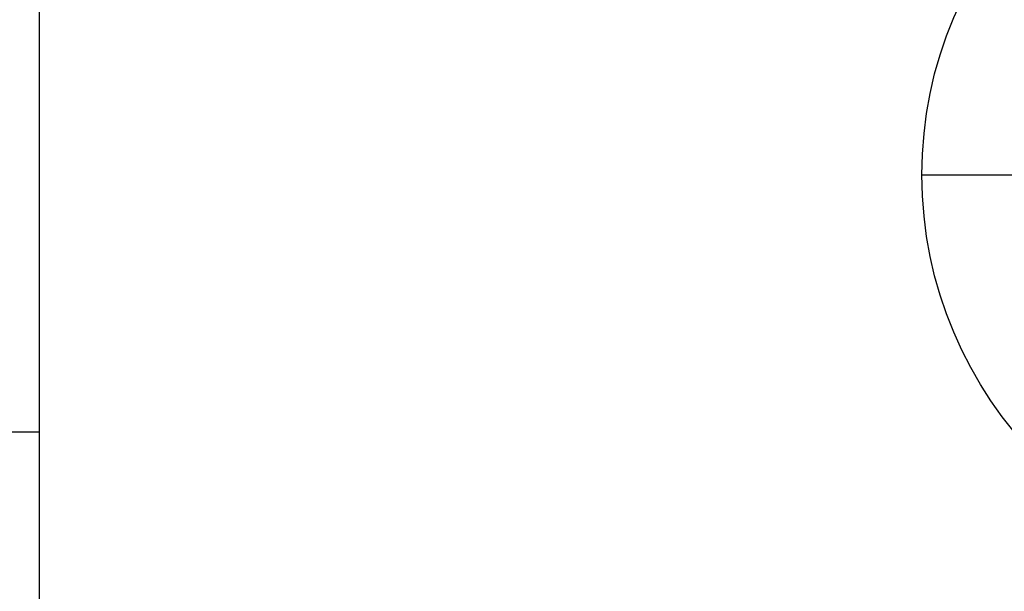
# Model space of a CAD drawing. Extents: x 40.7 to 137.4, y -250.8 to -221.5.
# Tile 254 of 256: x 122.802 to 123.376, y -240.122 to -239.788. Entities that reach past the tile are written whole.
import ezdxf

# ---------------------------------------------------------------- set-up
doc = ezdxf.new("R2010")
doc.units = 0
doc.header["$MEASUREMENT"] = 0
doc.layers.add('I-LIN_CHANADA', color=1, linetype='CONTINUOUS')
doc.layers.add('paredes1', color=8, linetype='CONTINUOUS')

msp = doc.modelspace()

# ---------------------------------------------------------------- linework, layer by layer
at = {"layer": 'I-LIN_CHANADA'}
msp.add_line((123.32792, -239.87892), (123.79904, -239.87893), dxfattribs=at)
msp.add_circle((123.56348, -239.87892), 0.23556, dxfattribs=at)
at = {"layer": 'paredes1'}
for p, q in [((122.81332, -238.59745), (122.81332, -240.02876)), ((122.66332, -240.02876), (122.81332, -240.02876)), ((122.81332, -240.02876), (122.81332, -240.12876))]:
    msp.add_line(p, q, dxfattribs=at)

doc.saveas('drawing.dxf')
